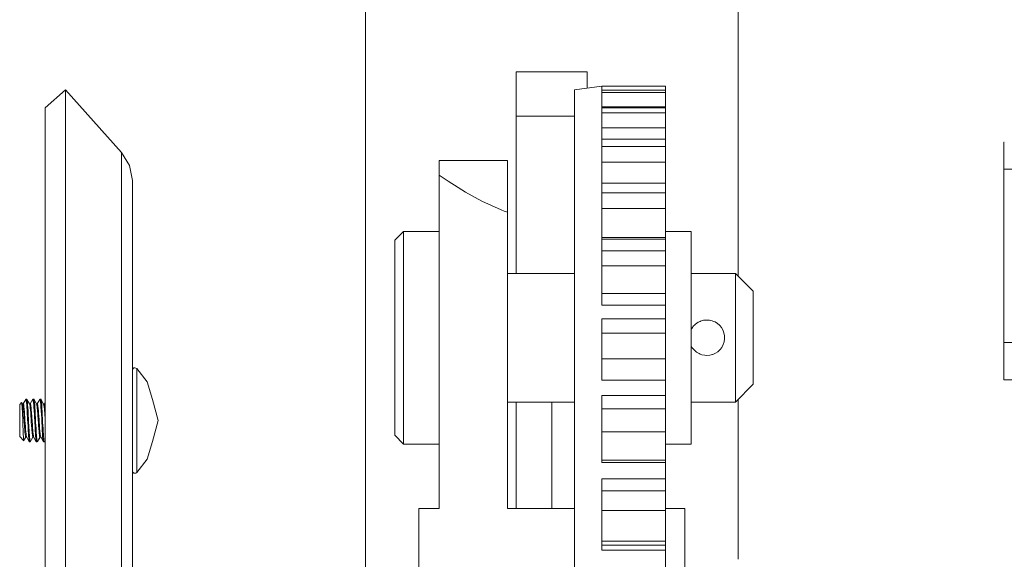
# Model space of a CAD drawing. Header units: millimetres. Extents: x 53056 to 116131, y -669674 to -625124.
# Tile 223 of 256: x 66328 to 66439, y -634251 to -634190. Entities that reach past the tile are written whole.
import ezdxf

# ---------------------------------------------------------------- set-up
doc = ezdxf.new("R2010")
doc.units = ezdxf.units.MM
doc.header["$MEASUREMENT"] = 0
doc.linetypes.add('DGN Style 1', pattern=[536.199087, 0.892178, -535.306909])
doc.linetypes.add('DGN Style 4', pattern=[1428.377269, 713.742545, -356.871273, 0.892178, -356.871273])
doc.layers.add('Side Cradle Tower', color=7, linetype='Continuous', lineweight=0)

# ---------------------------------------------------------------- blocks, each defined once
blk = doc.blocks.new('*U55')
at = {"layer": 'Side Cradle Tower', "color": 7, "linetype": 'Continuous', "lineweight": 0}
for p, q in [((-18227.1, 13144.99), (-18227.1, 13554.19)), ((-18185.11, 13554.19), (-18185.11, 13180.11)), ((-18202.11, 13203.15), (-18210.11, 13203.15)), ((-18200.48, 13201.53), (-18193.29, 13201.53)), ((-18200.48, 13201.53), (-18200.48, 13201.09)), ((-18193.29, 13201.06), (-18193.29, 13201.53)), ((-18260.92, 13201.09), (-18260.92, 13193.06)), ((-18200.48, 13201.09), (-18200.48, 13201.06)), ((-18200.48, 13201.06), (-18200.48, 13200.8)), ((-18200.48, 13201.06), (-18193.29, 13201.06)), ((-18200.48, 13200.8), (-18200.48, 13199.06)), ((-18200.48, 13200.8), (-18193.29, 13200.8)), ((-18193.29, 13200.8), (-18193.29, 13201.06)), ((-18193.29, 13199.19), (-18193.29, 13200.8)), ((-18210.11, 13198.15), (-18210.11, 13200.07)), ((-18200.48, 13199.19), (-18193.29, 13199.19)), ((-18193.29, 13199.06), (-18193.29, 13199.19)), ((-18210.11, 13180.4), (-18210.11, 13198.15)), ((-18203.53, 13198.15), (-18210.11, 13198.15)), ((-18200.48, 13199.06), (-18200.48, 13198.51)), ((-18200.48, 13199.06), (-18193.29, 13199.06)), ((-18200.48, 13198.51), (-18200.48, 13195.53)), ((-18200.48, 13198.51), (-18193.29, 13198.51)), ((-18193.29, 13198.51), (-18193.29, 13199.06)), ((-18193.29, 13196.81), (-18193.29, 13198.51)), ((-18200.48, 13196.81), (-18193.29, 13196.81)), ((-18193.29, 13195.53), (-18193.29, 13196.81)), ((-18200.48, 13195.53), (-18200.48, 13194.7)), ((-18200.48, 13195.53), (-18193.29, 13195.53)), ((-18200.48, 13194.7), (-18200.48, 13193.06)), ((-18200.48, 13194.7), (-18193.29, 13194.7)), ((-18193.29, 13194.7), (-18193.29, 13195.53)), ((-18193.29, 13192.96), (-18193.29, 13194.7)), ((-18155.16, 13192.17), (-18155.16, 13195.2)), ((-18155.16, 13195.2), (-18155.11, 13195.2)), ((-18254.59, 13194.03), (-18254.59, 13186.85)), ((-18203.53, 13193.06), (-18203.53, 13176.05)), ((-18200.48, 13193.06), (-18200.48, 13190.57)), ((-18200.48, 13192.96), (-18193.29, 13192.96)), ((-18193.29, 13190.57), (-18193.29, 13192.96)), ((-18155.16, 13192.17), (-17845.06, 13192.17)), ((-18200.48, 13190.57), (-18200.48, 13189.48)), ((-18200.48, 13190.57), (-18193.29, 13190.57)), ((-18193.29, 13189.48), (-18193.29, 13190.57)), ((-18200.48, 13189.48), (-18200.48, 13184.28)), ((-18200.48, 13189.48), (-18193.29, 13189.48)), ((-18193.29, 13187.73), (-18193.29, 13189.48)), ((-18200.48, 13187.73), (-18193.29, 13187.73)), ((-18193.29, 13184.46), (-18193.29, 13187.73)), ((-18200.48, 13184.46), (-18193.29, 13184.46)), ((-18200.48, 13184.28), (-18200.48, 13182.95)), ((-18200.48, 13184.28), (-18193.29, 13184.28)), ((-18193.29, 13184.28), (-18193.29, 13184.46)), ((-18193.29, 13182.95), (-18193.29, 13184.28)), ((-18200.48, 13182.95), (-18200.48, 13176.81)), ((-18200.48, 13182.95), (-18193.29, 13182.95)), ((-18193.29, 13181.25), (-18193.29, 13182.95)), ((-18200.48, 13181.25), (-18193.29, 13181.25)), ((-18193.29, 13178.13), (-18193.29, 13181.25)), ((-18200.48, 13178.13), (-18193.29, 13178.13)), ((-18193.29, 13177.4), (-18193.29, 13178.13)), ((-18193.29, 13176.81), (-18193.29, 13177.4)), ((-18200.48, 13176.81), (-18193.29, 13176.81)), ((-18193.29, 13176.05), (-18193.29, 13176.81)), ((-18193.29, 13175.28), (-18193.29, 13176.05)), ((-18200.48, 13168.35), (-18200.48, 13175.28)), ((-18200.48, 13175.28), (-18193.29, 13175.28)), ((-18193.29, 13173.66), (-18193.29, 13175.28)), ((-18200.48, 13173.66), (-18193.29, 13173.66)), ((-18193.29, 13170.78), (-18193.29, 13173.66)), ((-18155.16, 13172.63), (-17845.06, 13172.63)), ((-18200.48, 13170.78), (-18193.29, 13170.78)), ((-18193.29, 13170.07), (-18193.29, 13170.78)), ((-18193.29, 13168.35), (-18200.48, 13168.35)), ((-18200.48, 13168.35), (-18193.29, 13168.35)), ((-18193.29, 13166.64), (-18193.29, 13168.35)), ((-18193.29, 13168.35), (-18193.29, 13168.35)), ((-18155.16, 13168.39), (-17845.06, 13168.39)), ((-18265.33, 13166.07), (-18265.31, 13165.86)), ((-18265.28, 13166.23), (-18265.19, 13166.06)), ((-18264.98, 13165.7), (-18265.27, 13166.2)), ((-18265.26, 13166.2), (-18265.23, 13166.14)), ((-18265.23, 13166.05), (-18265.23, 13166.08)), ((-18264.71, 13166.01), (-18264.6, 13166.2)), ((-18264.51, 13165.86), (-18264.49, 13165.59)), ((-18264.39, 13165.59), (-18264.41, 13165.82)), ((-18264.09, 13165.69), (-18263.81, 13166.2)), ((-18263.81, 13166.2), (-18263.8, 13166.22)), ((-18263.79, 13166.23), (-18263.8, 13166.22)), ((-18263.2, 13165.88), (-18263.3, 13165.69)), ((-18210.11, 13153.88), (-18210.11, 13165.9)), ((-18200.48, 13159.07), (-18200.48, 13166.64)), ((-18200.48, 13166.64), (-18193.29, 13166.64)), ((-18193.29, 13165.14), (-18193.29, 13166.64)), ((-18185.11, 13166.2), (-18185.11, 13148.17)), ((-18265.77, 13164.71), (-18265.77, 13164.73)), ((-18264.18, 13165.69), (-18264.16, 13165.65)), ((-18263.29, 13165.69), (-18263.38, 13165.69)), ((-18200.48, 13165.14), (-18193.29, 13165.14)), ((-18193.29, 13162.56), (-18193.29, 13165.14)), ((-18266.08, 13163.19), (-18266.08, 13163.89)), ((-18252.88, 13162.1), (-18252.88, 13164.06)), ((-18200.48, 13162.56), (-18193.29, 13162.56)), ((-18193.29, 13161.9), (-18193.29, 13162.56)), ((-18264.51, 13161.98), (-18264.5, 13161.97)), ((-18263.51, 13162.33), (-18263.5, 13162.19)), ((-18263.39, 13162.05), (-18263.4, 13162.19)), ((-18200.48, 13159.35), (-18193.29, 13159.35)), ((-18193.29, 13159.07), (-18193.29, 13159.35)), ((-18193.29, 13159.07), (-18200.48, 13159.07)), ((-18193.29, 13157.24), (-18193.29, 13159.07)), ((-18200.48, 13157.24), (-18193.29, 13157.24)), ((-18200.48, 13152.65), (-18200.48, 13157.24)), ((-18193.29, 13155.89), (-18193.29, 13157.24)), ((-18200.48, 13155.89), (-18193.29, 13155.89)), ((-18193.29, 13153.68), (-18193.29, 13155.89)), ((-18200.48, 13153.68), (-18193.29, 13153.68)), ((-18193.29, 13153.08), (-18193.29, 13153.68)), ((-18200.48, 13149.21), (-18200.48, 13152.65)), ((-18200.48, 13150.21), (-18193.29, 13150.21)), ((-18200.48, 13149.75), (-18193.29, 13149.75)), ((-18193.29, 13149.21), (-18200.48, 13149.21)), ((-18193.29, 13149.75), (-18193.29, 13150.21)), ((-18193.29, 13149.21), (-18193.29, 13149.75)), ((-18193.29, 13147.3), (-18193.29, 13149.21))]:
    blk.add_line(p, q, dxfattribs=at)
at = {"layer": 'Side Cradle Tower', "color": 7, "linetype": 'DGN Style 4', "lineweight": 0}
for p, q in [((-18218.81, 13191.49), (-18218.81, 13191.6)), ((-18218.81, 13181.98), (-18218.81, 13191.49)), ((-18211.46, 13187.42), (-18211.11, 13187.3)), ((-18211.11, 13187.3), (-18211.11, 13153.88)), ((-18190.4, 13185.15), (-18193.29, 13185.15)), ((-18211.11, 13180.4), (-18203.53, 13180.4)), ((-18185.4, 13180.4), (-18185.4, 13179.85)), ((-18185.4, 13178.28), (-18185.4, 13179.85)), ((-18189.39, 13175), (-18189.61, 13174.9)), ((-18189.01, 13175.12), (-18189.01, 13175.12)), ((-18189, 13175.12), (-18189, 13175.12)), ((-18188.71, 13175.15), (-18188.7, 13175.15)), ((-18188.7, 13175.15), (-18188.7, 13175.15)), ((-18188.34, 13175.13), (-18188.63, 13175.15)), ((-18188.62, 13175.15), (-18188.63, 13175.15)), ((-18188.35, 13175.13), (-18188.35, 13175.13)), ((-18188.34, 13175.13), (-18188.34, 13175.13)), ((-18188.04, 13175.06), (-18188.03, 13175.06)), ((-18188.03, 13175.06), (-18188.03, 13175.06)), ((-18187.87, 13175), (-18187.87, 13174.99)), ((-18187.7, 13174.93), (-18187.87, 13174.99)), ((-18187.69, 13174.92), (-18187.7, 13174.92)), ((-18190.04, 13174.56), (-18190.12, 13174.49)), ((-18190.04, 13174.57), (-18190.04, 13174.56)), ((-18187.16, 13174.52), (-18187.16, 13174.52)), ((-18186.8, 13173.97), (-18186.8, 13173.97)), ((-18186.71, 13173.72), (-18186.7, 13173.7)), ((-18186.7, 13173.7), (-18186.7, 13173.69)), ((-18186.78, 13172.39), (-18186.68, 13172.68)), ((-18186.68, 13172.69), (-18186.68, 13172.69)), ((-18186.68, 13172.68), (-18186.68, 13172.68)), ((-18186.64, 13173.36), (-18186.64, 13173.35)), ((-18186.64, 13173.35), (-18186.64, 13173.34)), ((-18186.64, 13172.97), (-18186.64, 13172.97)), ((-18186.63, 13173.15), (-18186.63, 13173.17)), ((-18186.63, 13173.15), (-18186.63, 13173.16)), ((-18186.63, 13173.15), (-18186.63, 13173.03)), ((-18186.63, 13173.15), (-18186.63, 13173.15)), ((-18186.63, 13173.03), (-18186.63, 13173.03)), ((-18190.27, 13172.02), (-18190.4, 13172.24)), ((-18190.26, 13172), (-18190.27, 13172.02)), ((-18190.27, 13172.02), (-18190.27, 13172.01)), ((-18190.04, 13171.74), (-18190.04, 13171.74)), ((-18189.5, 13171.36), (-18189.51, 13171.36)), ((-18187.65, 13171.41), (-18187.65, 13171.41)), ((-18187.22, 13171.75), (-18187.22, 13171.75)), ((-18187.14, 13171.82), (-18187.14, 13171.82)), ((-18187.14, 13171.82), (-18187.14, 13171.82)), ((-18186.78, 13172.4), (-18186.78, 13172.39)), ((-18189.39, 13171.31), (-18189.39, 13171.31)), ((-18189.2, 13171.24), (-18188.86, 13171.17)), ((-18188.87, 13171.17), (-18188.86, 13171.17)), ((-18188.63, 13171.15), (-18188.28, 13171.19)), ((-18187.98, 13171.26), (-18188.28, 13171.19)), ((-18188.28, 13171.18), (-18188.28, 13171.19)), ((-18187.95, 13171.27), (-18187.98, 13171.26)), ((-18183.4, 13168.3), (-18183.4, 13169.44)), ((-18203.53, 13165.9), (-18211.11, 13165.9)), ((-18206.11, 13165.9), (-18206.11, 13153.88)), ((-18222.81, 13164.67), (-18222.81, 13162.07)), ((-18218.81, 13153.88), (-18218.81, 13164.33)), ((-18222.81, 13161.15), (-18222.81, 13162.07)), ((-18193.29, 13161.15), (-18190.4, 13161.15)), ((-18219.96, 13153.88), (-18218.81, 13153.88)), ((-18206.11, 13153.88), (-18211.11, 13153.88)), ((-18206.11, 13153.88), (-18203.53, 13153.88))]:
    blk.add_line(p, q, dxfattribs=at)
at = {"layer": 'Side Cradle Tower', "color": 7, "linetype": 'Continuous', "lineweight": 0, "flags": 128}
for points in [[(-18210.11, 13200.07), (-18210.11, 13201.69), (-18210.11, 13202.77), (-18210.11, 13203.15)], [(-18202.11, 13201.3), (-18202.11, 13201.69), (-18202.11, 13202.77), (-18202.11, 13203.15)], [(-18203.53, 13193.06), (-18203.53, 13201.09), (-18200.48, 13201.53), (-18200.48, 13201.53)], [(-18263.2, 13199.08), (-18263.2, 13199.08), (-18260.92, 13201.09), (-18254.59, 13194.03), (-18253.69, 13192.57), (-18253.38, 13190.88), (-18253.38, 13185.63), (-18253.38, 13184.07), (-18253.38, 13180.08), (-18253.38, 13169.65), (-18253.38, 13160.51), (-18253.38, 13155.31), (-18253.38, 13149.81), (-18253.38, 13144.74), (-18253.38, 13127.58)], [(-18263.2, 13199.08), (-18263.2, 13191.29), (-18263.2, 13174.79), (-18263.2, 13152.09), (-18263.2, 13126.64), (-18263.2, 13102.32), (-18263.2, 13096.74)], [(-18260.92, 13193.06), (-18260.92, 13176.05), (-18260.92, 13152.65), (-18260.92, 13126.41), (-18260.92, 13101.34), (-18260.92, 13096.74)], [(-18155.16, 13168.39), (-18155.16, 13172.63), (-18155.16, 13192.17)], [(-18254.59, 13186.85), (-18254.59, 13171.63), (-18254.59, 13150.69), (-18254.59, 13127.22), (-18254.59, 13104.79), (-18254.59, 13096.74)], [(-18203.53, 13176.05), (-18203.53, 13152.65), (-18203.53, 13126.41), (-18203.53, 13101.34), (-18203.53, 13096.74)], [(-18253.38, 13169.48), (-18253.36, 13169.59), (-18253.29, 13169.68), (-18253.2, 13169.75), (-18253.09, 13169.77), (-18252.98, 13169.74), (-18252.88, 13169.68), (-18251.71, 13168.17), (-18251.12, 13166.18), (-18250.48, 13163.82), (-18250.48, 13163.82)], [(-18252.88, 13164.06), (-18252.88, 13165.19), (-18252.88, 13166.29), (-18252.88, 13168.14), (-18252.88, 13169.33), (-18252.88, 13169.5), (-18252.88, 13169.68)], [(-18193.29, 13168.35), (-18193.29, 13168.63), (-18193.29, 13169.32), (-18193.29, 13170.07)], [(-18266.08, 13163.89), (-18266.08, 13164.58), (-18266.08, 13165.16), (-18266.08, 13165.52), (-18266.08, 13165.63), (-18265.86, 13165.85), (-18265.86, 13165.85)], [(-18265.86, 13165.85), (-18265.76, 13165.68), (-18265.76, 13165.68)], [(-18265.77, 13164.73), (-18265.77, 13164.81), (-18265.79, 13165.11), (-18265.8, 13165.36), (-18265.82, 13165.58), (-18265.82, 13165.59), (-18265.83, 13165.74), (-18265.83, 13165.75), (-18265.85, 13165.83), (-18265.86, 13165.85)], [(-18265.69, 13165.69), (-18265.4, 13166.2), (-18265.38, 13166.22), (-18265.38, 13166.23), (-18265.28, 13166.23), (-18265.28, 13166.23)], [(-18265.38, 13166.23), (-18265.36, 13166.19), (-18265.35, 13166.15), (-18265.33, 13166.08), (-18265.33, 13166.07)], [(-18265.31, 13165.86), (-18265.28, 13165.59), (-18265.28, 13165.48), (-18265.27, 13165.33), (-18265.24, 13164.95), (-18265.23, 13164.83), (-18265.22, 13164.52), (-18265.2, 13164.28), (-18265.19, 13164.06), (-18265.19, 13163.92), (-18265.17, 13163.6), (-18265.14, 13163.16), (-18265.14, 13162.99), (-18265.13, 13162.94), (-18265.12, 13162.73), (-18265.1, 13162.33), (-18265.09, 13162.19), (-18265.07, 13162), (-18265.06, 13161.88), (-18265.05, 13161.74), (-18265.04, 13161.64), (-18265.02, 13161.54), (-18265, 13161.43)], [(-18265.26, 13166.19), (-18265.27, 13166.21), (-18265.28, 13166.23)], [(-18265.23, 13166.08), (-18265.26, 13166.19), (-18265.26, 13166.19)], [(-18264.88, 13161.4), (-18264.89, 13161.42), (-18264.9, 13161.43), (-18264.9, 13161.44), (-18264.93, 13161.56), (-18264.94, 13161.64), (-18264.95, 13161.76), (-18264.97, 13161.97), (-18264.98, 13162.05), (-18264.99, 13162.19), (-18265, 13162.39), (-18265.02, 13162.78), (-18265.04, 13162.99), (-18265.04, 13163.13), (-18265.05, 13163.21), (-18265.07, 13163.67), (-18265.09, 13163.92), (-18265.09, 13164), (-18265.11, 13164.44), (-18265.12, 13164.51), (-18265.14, 13164.83), (-18265.14, 13164.87), (-18265.16, 13165.27), (-18265.19, 13165.59), (-18265.19, 13165.67), (-18265.21, 13165.84), (-18265.23, 13166.05)], [(-18264.91, 13165.69), (-18264.89, 13165.69), (-18264.59, 13166.22), (-18264.59, 13166.23)], [(-18264.6, 13166.2), (-18264.59, 13166.22), (-18264.61, 13166.18)], [(-18264.59, 13166.23), (-18264.59, 13166.23), (-18264.48, 13166.23), (-18264.48, 13166.23)], [(-18264.59, 13166.23), (-18264.56, 13166.19), (-18264.56, 13166.18), (-18264.54, 13166.08), (-18264.54, 13166.07), (-18264.51, 13165.86)], [(-18264.48, 13166.23), (-18264.18, 13165.69), (-18264.09, 13165.69), (-18264.09, 13165.69)], [(-18264.41, 13165.82), (-18264.43, 13166.04), (-18264.44, 13166.07), (-18264.45, 13166.14), (-18264.46, 13166.18), (-18264.48, 13166.23)], [(-18263.69, 13166.23), (-18263.69, 13166.23), (-18263.79, 13166.23), (-18263.79, 13166.23)], [(-18263.79, 13166.23), (-18263.77, 13166.2), (-18263.77, 13166.19), (-18263.75, 13166.08), (-18263.74, 13166.07), (-18263.72, 13165.86), (-18263.7, 13165.65), (-18263.7, 13165.59), (-18263.68, 13165.33), (-18263.65, 13164.95), (-18263.65, 13164.83), (-18263.63, 13164.53), (-18263.63, 13164.52), (-18263.6, 13164.06), (-18263.6, 13163.92), (-18263.58, 13163.6), (-18263.56, 13163.19), (-18263.56, 13163.16), (-18263.55, 13162.99), (-18263.53, 13162.73), (-18263.51, 13162.33)], [(-18263.38, 13165.68), (-18263.38, 13165.68), (-18263.69, 13166.23)], [(-18263.4, 13162.19), (-18263.41, 13162.39), (-18263.42, 13162.46), (-18263.44, 13162.78), (-18263.45, 13162.99), (-18263.46, 13163.21), (-18263.49, 13163.67), (-18263.49, 13163.79), (-18263.5, 13163.92), (-18263.5, 13164), (-18263.53, 13164.44), (-18263.55, 13164.83), (-18263.55, 13164.87), (-18263.57, 13165.13), (-18263.58, 13165.27), (-18263.6, 13165.59), (-18263.62, 13165.82), (-18263.64, 13166.03), (-18263.64, 13166.04), (-18263.65, 13166.07), (-18263.67, 13166.18), (-18263.69, 13166.23)], [(-18265.61, 13161.54), (-18265.63, 13161.62), (-18265.63, 13161.62), (-18265.64, 13161.76), (-18265.64, 13161.77), (-18265.66, 13161.98), (-18265.67, 13162.24), (-18265.67, 13162.32), (-18265.68, 13162.35), (-18265.69, 13162.58), (-18265.7, 13162.92), (-18265.71, 13163.07), (-18265.72, 13163.31), (-18265.72, 13163.52), (-18265.73, 13163.69), (-18265.74, 13163.91), (-18265.74, 13164.08), (-18265.76, 13164.44), (-18265.77, 13164.71)], [(-18265.67, 13165.69), (-18265.67, 13165.69), (-18265.76, 13165.69)], [(-18265.76, 13165.68), (-18265.74, 13165.61), (-18265.73, 13165.57), (-18265.71, 13165.48), (-18265.71, 13165.42), (-18265.69, 13165.29), (-18265.68, 13165.19), (-18265.67, 13165.04), (-18265.64, 13164.78), (-18265.63, 13164.62), (-18265.63, 13164.6), (-18265.62, 13164.45), (-18265.6, 13164.1), (-18265.58, 13163.9), (-18265.57, 13163.76), (-18265.56, 13163.56), (-18265.55, 13163.41), (-18265.53, 13163.17), (-18265.52, 13163.07), (-18265.5, 13162.77), (-18265.48, 13162.58), (-18265.48, 13162.55), (-18265.48, 13162.5), (-18265.46, 13162.27), (-18265.43, 13162.12), (-18265.43, 13162.11), (-18265.41, 13162.01), (-18265.41, 13161.99), (-18265.38, 13161.94)], [(-18265.29, 13161.95), (-18265.31, 13162.01), (-18265.33, 13162.12), (-18265.34, 13162.12), (-18265.36, 13162.31), (-18265.36, 13162.31), (-18265.38, 13162.55), (-18265.38, 13162.55), (-18265.41, 13162.82), (-18265.43, 13163.13), (-18265.43, 13163.13), (-18265.43, 13163.17), (-18265.46, 13163.48), (-18265.48, 13163.82), (-18265.48, 13163.9), (-18265.5, 13164.17), (-18265.5, 13164.18), (-18265.52, 13164.51), (-18265.53, 13164.6), (-18265.55, 13164.81), (-18265.57, 13165.09), (-18265.57, 13165.11), (-18265.58, 13165.19), (-18265.6, 13165.33), (-18265.62, 13165.5), (-18265.63, 13165.57), (-18265.64, 13165.63), (-18265.65, 13165.63), (-18265.67, 13165.69)], [(-18264.98, 13165.69), (-18264.89, 13165.69), (-18264.89, 13165.69)], [(-18264.96, 13165.67), (-18264.94, 13165.58), (-18264.94, 13165.58), (-18264.91, 13165.42), (-18264.89, 13165.25), (-18264.89, 13165.21), (-18264.89, 13165.2), (-18264.87, 13164.97), (-18264.84, 13164.67), (-18264.84, 13164.61), (-18264.82, 13164.35), (-18264.82, 13164.33), (-18264.79, 13164), (-18264.79, 13163.9), (-18264.77, 13163.65), (-18264.75, 13163.3), (-18264.75, 13163.28), (-18264.74, 13163.18), (-18264.72, 13162.99), (-18264.7, 13162.68), (-18264.69, 13162.55), (-18264.68, 13162.42), (-18264.67, 13162.38), (-18264.65, 13162.22), (-18264.64, 13162.12), (-18264.63, 13162.06), (-18264.61, 13161.97), (-18264.6, 13161.96), (-18264.59, 13161.95), (-18264.58, 13161.94)], [(-18264.51, 13161.98), (-18264.54, 13162.09), (-18264.54, 13162.12), (-18264.56, 13162.24), (-18264.57, 13162.37), (-18264.58, 13162.47), (-18264.59, 13162.55), (-18264.61, 13162.73), (-18264.63, 13163.02), (-18264.64, 13163.18), (-18264.64, 13163.23), (-18264.65, 13163.36), (-18264.68, 13163.72), (-18264.69, 13163.9), (-18264.7, 13164.05), (-18264.71, 13164.27), (-18264.72, 13164.4), (-18264.74, 13164.6), (-18264.75, 13164.73), (-18264.77, 13165.01), (-18264.79, 13165.18), (-18264.79, 13165.19), (-18264.79, 13165.26), (-18264.82, 13165.46), (-18264.84, 13165.58), (-18264.84, 13165.59), (-18264.86, 13165.65), (-18264.87, 13165.68), (-18264.89, 13165.69), (-18264.89, 13165.69)], [(-18264.49, 13165.59), (-18264.49, 13165.57), (-18264.47, 13165.33), (-18264.45, 13164.95), (-18264.44, 13164.83), (-18264.42, 13164.52), (-18264.42, 13164.4), (-18264.4, 13164.06), (-18264.39, 13163.92), (-18264.38, 13163.6), (-18264.35, 13163.16), (-18264.35, 13163.06), (-18264.34, 13162.99), (-18264.33, 13162.73), (-18264.3, 13162.33), (-18264.29, 13162.19), (-18264.28, 13162), (-18264.27, 13161.96), (-18264.25, 13161.74), (-18264.24, 13161.64), (-18264.23, 13161.54), (-18264.21, 13161.43)], [(-18264.09, 13161.4), (-18264.09, 13161.42), (-18264.11, 13161.44), (-18264.13, 13161.56), (-18264.14, 13161.64), (-18264.16, 13161.75), (-18264.16, 13161.76), (-18264.18, 13162.05), (-18264.19, 13162.19), (-18264.21, 13162.39), (-18264.23, 13162.78), (-18264.23, 13162.78), (-18264.24, 13162.99), (-18264.25, 13163.21), (-18264.28, 13163.67), (-18264.29, 13163.92), (-18264.3, 13164), (-18264.3, 13164.15), (-18264.32, 13164.44), (-18264.34, 13164.83), (-18264.34, 13164.87), (-18264.37, 13165.27), (-18264.38, 13165.42), (-18264.39, 13165.59)], [(-18264.16, 13165.65), (-18264.16, 13165.65), (-18264.16, 13165.63), (-18264.14, 13165.57), (-18264.14, 13165.54), (-18264.11, 13165.36), (-18264.09, 13165.19), (-18264.09, 13165.14), (-18264.08, 13165.06), (-18264.06, 13164.87), (-18264.04, 13164.61), (-18264.04, 13164.56), (-18264.02, 13164.24), (-18264.01, 13164.08), (-18263.99, 13163.9), (-18263.99, 13163.88), (-18263.97, 13163.53), (-18263.95, 13163.21), (-18263.94, 13163.17), (-18263.93, 13163.01), (-18263.92, 13162.88), (-18263.9, 13162.59), (-18263.9, 13162.55), (-18263.88, 13162.36), (-18263.86, 13162.22), (-18263.85, 13162.16), (-18263.85, 13162.12), (-18263.83, 13162.02), (-18263.8, 13161.95), (-18263.8, 13161.95), (-18263.79, 13161.95), (-18263.78, 13161.95)], [(-18263.71, 13161.96), (-18263.71, 13161.97), (-18263.73, 13162.04), (-18263.75, 13162.12), (-18263.76, 13162.19), (-18263.78, 13162.39), (-18263.79, 13162.44), (-18263.8, 13162.55), (-18263.8, 13162.64), (-18263.83, 13162.94), (-18263.85, 13163.17), (-18263.85, 13163.24), (-18263.86, 13163.33), (-18263.88, 13163.6), (-18263.9, 13163.9), (-18263.9, 13163.95), (-18263.92, 13164.28), (-18263.93, 13164.37), (-18263.94, 13164.61), (-18263.95, 13164.62), (-18263.97, 13164.93), (-18263.99, 13165.18), (-18263.99, 13165.2), (-18264, 13165.24), (-18264.02, 13165.4), (-18264.04, 13165.56), (-18264.04, 13165.57), (-18264.06, 13165.66), (-18264.07, 13165.67), (-18264.09, 13165.69)], [(-18263.38, 13165.68), (-18263.36, 13165.62), (-18263.35, 13165.57), (-18263.34, 13165.53), (-18263.33, 13165.48), (-18263.31, 13165.3), (-18263.3, 13165.19), (-18263.29, 13165.06), (-18263.27, 13164.84), (-18263.26, 13164.77), (-18263.25, 13164.6), (-18263.24, 13164.47), (-18263.22, 13164.12), (-18263.2, 13163.9), (-18263.2, 13163.85)], [(-18263.2, 13165.17), (-18263.2, 13165.19), (-18263.21, 13165.31), (-18263.21, 13165.33), (-18263.24, 13165.51), (-18263.25, 13165.57), (-18263.26, 13165.63), (-18263.28, 13165.68), (-18263.29, 13165.69)], [(-18250.48, 13163.82), (-18251.12, 13161.46), (-18251.71, 13159.47)], [(-18265.66, 13161.58), (-18266.08, 13162), (-18266.08, 13162.17), (-18266.08, 13162.59), (-18266.08, 13163.19)], [(-18265.41, 13161.9), (-18265.6, 13161.53), (-18265.61, 13161.54), (-18265.61, 13161.54), (-18265.66, 13161.58)], [(-18265.37, 13161.94), (-18265.63, 13161.62), (-18265.63, 13161.63)], [(-18264.58, 13161.94), (-18264.88, 13161.4), (-18264.98, 13161.4), (-18264.99, 13161.41), (-18264.99, 13161.41), (-18265, 13161.43), (-18265.29, 13161.95), (-18265.38, 13161.94), (-18265.38, 13161.94), (-18265.38, 13161.94)], [(-18264.49, 13161.94), (-18264.58, 13161.94), (-18264.58, 13161.94)], [(-18263.96, 13161.64), (-18263.79, 13161.95), (-18264.09, 13161.4), (-18264.19, 13161.4), (-18264.19, 13161.41), (-18264.2, 13161.42), (-18264.21, 13161.43), (-18264.51, 13161.98), (-18264.51, 13161.98)], [(-18263.7, 13161.94), (-18263.78, 13161.95), (-18264.07, 13161.44)], [(-18263.31, 13161.4), (-18263.39, 13161.4), (-18263.4, 13161.41), (-18263.41, 13161.43), (-18263.71, 13161.96), (-18263.71, 13161.96)], [(-18263.5, 13162.19), (-18263.49, 13162.04), (-18263.49, 13162), (-18263.46, 13161.74), (-18263.45, 13161.64), (-18263.44, 13161.54), (-18263.41, 13161.44), (-18263.41, 13161.43)], [(-18263.29, 13161.4), (-18263.3, 13161.42), (-18263.32, 13161.44), (-18263.34, 13161.56), (-18263.34, 13161.59), (-18263.35, 13161.64), (-18263.36, 13161.76), (-18263.39, 13162.05)], [(-18263.2, 13161.57), (-18263.29, 13161.4), (-18263.31, 13161.4)], [(-18252.88, 13159.84), (-18252.88, 13159.85), (-18252.88, 13161.8), (-18252.88, 13162.1)], [(-18193.29, 13159.35), (-18193.29, 13159.42), (-18193.29, 13159.82), (-18193.29, 13160.43), (-18193.29, 13161.16), (-18193.29, 13161.9)], [(-18251.71, 13159.47), (-18251.71, 13159.47), (-18252.88, 13157.95), (-18252.98, 13157.89), (-18253.09, 13157.87), (-18253.2, 13157.89), (-18253.29, 13157.95), (-18253.36, 13158.04), (-18253.38, 13158.15)], [(-18252.88, 13158.49), (-18252.88, 13158.49), (-18252.88, 13159.84)], [(-18252.88, 13157.95), (-18252.88, 13158.42), (-18252.88, 13158.49)], [(-18193.29, 13150.21), (-18193.29, 13150.45), (-18193.29, 13150.94), (-18193.29, 13151.61), (-18193.29, 13152.36), (-18193.29, 13153.08)]]:
    blk.add_lwpolyline(points, dxfattribs=at)
at = {"layer": 'Side Cradle Tower', "color": 7, "linetype": 'DGN Style 4', "lineweight": 0, "flags": 128}
for points in [[(-18218.81, 13191.6), (-18218.81, 13193.15), (-18211.11, 13193.15), (-18211.11, 13191.6)], [(-18211.46, 13187.42), (-18211.83, 13187.59), (-18214.01, 13188.56), (-18215.83, 13189.57), (-18216.66, 13190.1), (-18217.8, 13190.81), (-18218.81, 13191.49)], [(-18211.11, 13191.6), (-18211.11, 13191.6), (-18211.11, 13187.3)], [(-18218.81, 13161.15), (-18222.81, 13161.15), (-18223.81, 13162.15), (-18223.81, 13162.99), (-18223.81, 13165.38), (-18223.81, 13168.94), (-18223.81, 13173.15), (-18223.81, 13177.36), (-18223.81, 13180.93), (-18223.81, 13183.32), (-18223.81, 13184.15), (-18222.81, 13185.15), (-18218.81, 13185.15)], [(-18222.81, 13164.67), (-18222.81, 13168.56), (-18222.81, 13173.15), (-18222.81, 13177.75), (-18222.81, 13181.64), (-18222.81, 13184.24), (-18222.81, 13185.15)], [(-18190.4, 13185.15), (-18190.4, 13184.24), (-18190.4, 13181.64), (-18190.4, 13177.75), (-18190.4, 13173.15), (-18190.4, 13168.56), (-18190.4, 13164.67), (-18190.4, 13162.07), (-18190.4, 13161.15), (-18190.4, 13161.15)], [(-18218.81, 13181.98), (-18218.81, 13181.64), (-18218.81, 13177.75), (-18218.81, 13173.15), (-18218.81, 13168.56), (-18218.81, 13164.67), (-18218.81, 13164.33)], [(-18190.4, 13180.4), (-18185.4, 13180.4), (-18183.4, 13178.4), (-18183.4, 13178), (-18183.4, 13176.87), (-18183.4, 13175.16), (-18183.4, 13173.15), (-18183.4, 13171.15), (-18183.4, 13169.44)], [(-18185.4, 13178.28), (-18185.4, 13175.93), (-18185.4, 13173.15), (-18185.4, 13170.38), (-18185.4, 13168.03), (-18185.4, 13166.46), (-18185.4, 13165.9)], [(-18190.4, 13174.06), (-18190.34, 13174.19), (-18190.12, 13174.49), (-18190.04, 13174.56), (-18189.91, 13174.69), (-18189.61, 13174.9), (-18189.39, 13175), (-18189.35, 13175.02), (-18189, 13175.12)], [(-18189.61, 13174.9), (-18189.61, 13174.9), (-18189.91, 13174.69), (-18190.04, 13174.56), (-18190.04, 13174.56)], [(-18189, 13175.12), (-18189, 13175.12), (-18189.35, 13175.02), (-18189.39, 13175), (-18189.39, 13175)], [(-18188.63, 13175.15), (-18188.63, 13175.15), (-18188.7, 13175.15), (-18189, 13175.12), (-18189, 13175.12)], [(-18187.87, 13174.99), (-18187.87, 13174.99), (-18188.03, 13175.06), (-18188.34, 13175.13), (-18188.34, 13175.13)], [(-18188.03, 13175.06), (-18188.03, 13175.06), (-18188.34, 13175.13), (-18188.34, 13175.13)], [(-18188.03, 13175.06), (-18187.87, 13174.99), (-18187.7, 13174.93), (-18187.44, 13174.76)], [(-18187.44, 13174.76), (-18187.44, 13174.76), (-18187.7, 13174.93), (-18187.7, 13174.93)], [(-18187.16, 13174.52), (-18187.22, 13174.56), (-18187.44, 13174.76)], [(-18187.44, 13174.76), (-18187.44, 13174.76), (-18187.22, 13174.56), (-18187.22, 13174.56)], [(-18187.22, 13174.57), (-18187.22, 13174.56), (-18187.38, 13174.71)], [(-18190.12, 13174.49), (-18190.12, 13174.49), (-18190.34, 13174.19), (-18190.4, 13174.06)], [(-18187.22, 13174.56), (-18187.16, 13174.52), (-18186.98, 13174.29), (-18186.8, 13173.98)], [(-18186.8, 13173.98), (-18186.8, 13173.98), (-18186.98, 13174.29), (-18187.16, 13174.52), (-18187.16, 13174.52)], [(-18186.7, 13173.7), (-18186.78, 13173.92), (-18186.8, 13173.98)], [(-18186.8, 13173.98), (-18186.8, 13173.98), (-18186.78, 13173.92), (-18186.7, 13173.7), (-18186.64, 13173.35), (-18186.64, 13173.35)], [(-18186.63, 13173.17), (-18186.63, 13173.17), (-18186.64, 13173.35), (-18186.7, 13173.7), (-18186.7, 13173.7)], [(-18186.78, 13172.39), (-18186.78, 13172.39), (-18186.68, 13172.68), (-18186.68, 13172.68)], [(-18186.68, 13172.68), (-18186.68, 13172.68), (-18186.63, 13173.03)], [(-18190.4, 13172.24), (-18190.27, 13172.02), (-18190.04, 13171.74), (-18190.04, 13171.74), (-18189.81, 13171.54), (-18189.5, 13171.36), (-18189.39, 13171.31), (-18189.39, 13171.31)], [(-18190.04, 13171.74), (-18190.27, 13172.02), (-18190.27, 13172.02)], [(-18189.2, 13171.24), (-18189.39, 13171.31), (-18189.5, 13171.36), (-18189.81, 13171.54), (-18190.04, 13171.74), (-18190.04, 13171.74)], [(-18187.98, 13171.26), (-18187.87, 13171.31), (-18187.65, 13171.41)], [(-18187.98, 13171.26), (-18187.98, 13171.26), (-18187.87, 13171.31), (-18187.65, 13171.41), (-18187.65, 13171.41)], [(-18187.65, 13171.41), (-18187.65, 13171.41), (-18187.41, 13171.57), (-18187.22, 13171.75), (-18187.22, 13171.75)], [(-18187.22, 13171.75), (-18187.41, 13171.57), (-18187.65, 13171.41)], [(-18187.22, 13171.75), (-18187.22, 13171.75), (-18187.14, 13171.82), (-18186.95, 13172.06), (-18186.78, 13172.38), (-18186.78, 13172.39), (-18186.78, 13172.39)], [(-18187.22, 13171.75), (-18187.22, 13171.75), (-18187.14, 13171.82), (-18187.14, 13171.82)], [(-18186.78, 13172.39), (-18186.78, 13172.38), (-18186.95, 13172.06), (-18187.14, 13171.82)], [(-18189.39, 13171.31), (-18189.2, 13171.24), (-18189.2, 13171.24)], [(-18188.86, 13171.17), (-18188.86, 13171.17), (-18189.2, 13171.24), (-18189.2, 13171.24)], [(-18188.86, 13171.17), (-18188.86, 13171.17), (-18188.63, 13171.15), (-18188.63, 13171.15)], [(-18187.98, 13171.26), (-18187.98, 13171.26), (-18188.28, 13171.19), (-18188.28, 13171.19)], [(-18183.4, 13168.3), (-18183.4, 13167.9), (-18185.4, 13165.9), (-18190.4, 13165.9)], [(-18221.11, 13144.99), (-18221.11, 13153.88), (-18219.96, 13153.88)], [(-18193.29, 13153.88), (-18192.25, 13153.88), (-18191.11, 13153.88), (-18191.11, 13144.99)]]:
    blk.add_lwpolyline(points, dxfattribs=at)

msp = doc.modelspace()

# ---------------------------------------------------------------- block references
at = {"color": 7, "linetype": 'DGN Style 1', "lineweight": 0}
msp.add_blockref('*U55', (84593.95, -647399.35), dxfattribs=at)

doc.saveas('drawing.dxf')
